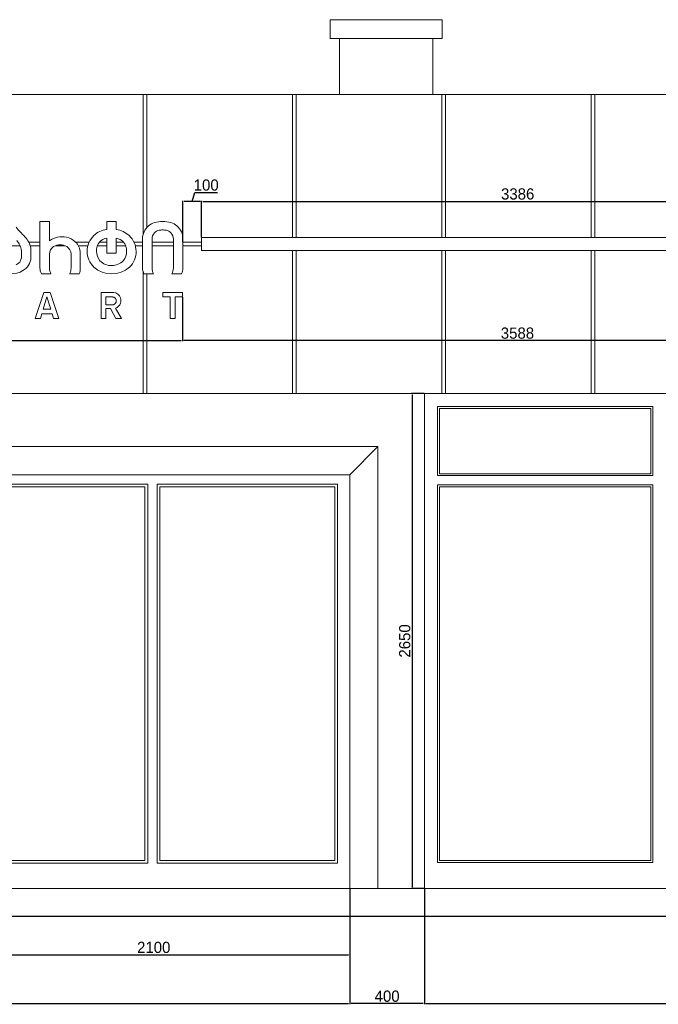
# Model space of a CAD drawing. Header units: feet. Extents: x 1858128 to 2044707, y 4638096 to 4671392.
# Tile 15 of 18: x 1967624 to 1971044, y 4666122 to 4671392. Entities that reach past the tile are written whole.
import ezdxf

# ---------------------------------------------------------------- set-up
doc = ezdxf.new("R2010")
doc.units = ezdxf.units.FT
doc.header["$MEASUREMENT"] = 0
doc.header["$PDMODE"] = 98
doc.header["$PDSIZE"] = 0.3
doc.dimstyles.new('ISO-25', dxfattribs={"dimscale": 7, "dimtxt": 20, "dimasz": 2.5, "dimexe": 1.25, "dimexo": 0.625, "dimgap": 3, "dimtad": 1, "dimdec": 0, "dimtxsty": 'Standard', "dimcen": 2.5, "dimadec": 0, "dimazin": 0, "dimtfac": 1, "dimtdec": 0, "dimtmove": 0, "dimatfit": 3, "dimfxl": 1.25, "dimarcsym": 0})

# ---------------------------------------------------------------- blocks, each defined once
blk = doc.blocks.new('A$Cdce74211')
at = {"color": 0, "linetype": 'Continuous', "lineweight": 0, "extrusion": (0, 1, 0)}
for p, q in [((-40716.6, -1865.7), (-40716.6, -1765.7)), ((-40116.6, -1765.7), (-40716.6, -1765.7)), ((-40116.6, -1865.7), (-40116.6, -1765.7)), ((-40716.6, -1865.7), (-40116.6, -1865.7)), ((-40666.6, -2165.7), (-40666.6, -1865.7)), ((-40166.6, -2165.7), (-40166.6, -1865.7)), ((-42499.1, -2165.7), (-41719.1, -2165.7)), ((-41719.1, -2165.7), (-41699.1, -2165.7)), ((-41719.1, -2917), (-41719.1, -2165.7)), ((-41699.1, -2165.7), (-40919.1, -2165.7)), ((-41699.1, -2165.7), (-41699.1, -2878.3)), ((-40919.1, -2165.7), (-40899.1, -2165.7)), ((-40919.1, -2930.7), (-40919.1, -2165.7)), ((-40899.1, -2165.7), (-40119.1, -2165.7)), ((-40899.1, -2165.7), (-40899.1, -2930.7)), ((-40119.1, -2165.7), (-40099.1, -2165.7)), ((-40119.1, -2930.7), (-40119.1, -2165.7)), ((-40099.1, -2165.7), (-39319.1, -2165.7)), ((-40099.1, -2165.7), (-40099.1, -2930.7)), ((-39319.1, -2165.7), (-39299.1, -2165.7)), ((-39319.1, -2930.7), (-39319.1, -2165.7)), ((-39299.1, -2165.7), (-38519.1, -2165.7)), ((-39299.1, -2165.7), (-39299.1, -2930.7)), ((-42220, -2845.7), (-42271.1, -2845.7)), ((-42271.1, -2845.7), (-42271.1, -3094.1)), ((-42220, -2948.9), (-42220, -2845.7)), ((-41862.5, -2845.7), (-41913.6, -2845.7)), ((-41913.6, -2845.7), (-41913.6, -2888.7)), ((-41862.5, -2888.7), (-41862.5, -2845.7)), ((-41913.6, -2934.9), (-41913.6, -3014.6)), ((-41862.5, -3014.6), (-41862.5, -2935.3)), ((-41721.8, -2940.6), (-41721.8, -3094.1)), ((-41670.7, -3095), (-41670.7, -2940.6)), ((-41556.6, -2940.6), (-41556.6, -3095)), ((-41505.5, -3094.1), (-41505.5, -2940.6)), ((-38019.3, -2930.7), (-41405.5, -2930.7)), ((-41405.5, -3000.7), (-41405.5, -2930.7)), ((-42376.9, -2975.7), (-42499.1, -2975.7)), ((-42370.2, -3001.9), (-42370.2, -3032.8)), ((-42331.6, -2955.7), (-42271.1, -2955.7)), ((-42271.1, -2975.7), (-42323.6, -2975.7)), ((-42319.4, -3039.5), (-42319.4, -2996.8)), ((-42135.5, -2975.7), (-42189.7, -2975.7)), ((-42080.1, -2955.7), (-42007, -2955.7)), ((-42014.2, -2975.7), (-42064.9, -2975.7)), ((-41913.6, -2975.7), (-41963.3, -2975.7)), ((-41950.8, -2955.7), (-41913.6, -2955.7)), ((-41862.5, -2955.7), (-41824, -2955.7)), ((-41812.4, -2975.7), (-41862.5, -2975.7)), ((-41767.7, -2955.7), (-41721.8, -2955.7)), ((-41721.8, -2975.7), (-41760.1, -2975.7)), ((-41670.7, -2955.7), (-41556.6, -2955.7)), ((-41556.6, -2975.7), (-41670.7, -2975.7)), ((-41505.5, -2955.7), (-41405.5, -2955.7)), ((-41405.5, -2975.7), (-41505.5, -2975.7)), ((-41405.5, -3000.7), (-38019.3, -3000.7)), ((-40919.1, -3765.7), (-40919.1, -3000.7)), ((-40899.1, -3000.7), (-40899.1, -3765.7)), ((-40119.1, -3765.7), (-40119.1, -3000.7)), ((-40099.1, -3000.7), (-40099.1, -3765.7)), ((-39319.1, -3765.7), (-39319.1, -3000.7)), ((-39299.1, -3000.7), (-39299.1, -3765.7)), ((-42220, -3095), (-42220, -3020.6)), ((-42104.6, -3020.6), (-42104.6, -3095)), ((-42055, -3095), (-42055, -3014.6)), ((-41913.6, -3014.6), (-41862.5, -3014.6)), ((-42263.2, -3125.7), (-42212.1, -3125.7)), ((-42111.6, -3125.7), (-42060.5, -3125.7)), ((-41719.1, -3765.7), (-41719.1, -3112.1)), ((-41713.9, -3125.7), (-41662.8, -3125.7)), ((-41699.1, -3125.7), (-41699.1, -3765.7)), ((-41564.6, -3125.7), (-41513.4, -3125.7)), ((-42249.7, -3225.7), (-42296.4, -3365.7)), ((-42253.6, -3315.8), (-42233.5, -3249.5)), ((-42217.2, -3225.7), (-42249.7, -3225.7)), ((-42233.5, -3249.5), (-42213.4, -3315.8)), ((-42170.6, -3365.7), (-42217.2, -3225.7)), ((-41877.3, -3225.7), (-41944, -3225.7)), ((-41944, -3225.7), (-41944, -3365.7)), ((-41917.8, -3249.5), (-41917.8, -3291.9)), ((-41507.7, -3225.7), (-41612.9, -3225.7)), ((-41612.9, -3225.7), (-41612.9, -3249.5)), ((-41612.9, -3249.5), (-41574, -3249.5)), ((-41574, -3249.5), (-41574, -3365.7)), ((-41546.6, -3249.5), (-41507.7, -3249.5)), ((-41546.6, -3365.7), (-41546.6, -3249.5)), ((-41507.7, -3249.5), (-41507.7, -3225.7)), ((-42213.4, -3315.8), (-42253.6, -3315.8)), ((-41917.8, -3365.7), (-41917.8, -3311.6)), ((-41917.8, -3311.6), (-41892.5, -3311.6)), ((-41892.5, -3311.6), (-41864.5, -3365.7)), ((-41834, -3365.7), (-41866.1, -3309)), ((-42296.4, -3365.7), (-42268.8, -3365.7)), ((-42268.8, -3365.7), (-42260.9, -3339.6)), ((-42260.9, -3339.6), (-42206.1, -3339.6)), ((-42206.1, -3339.6), (-42198.2, -3365.7)), ((-42198.2, -3365.7), (-42170.6, -3365.7)), ((-41944, -3365.7), (-41917.8, -3365.7)), ((-41864.5, -3365.7), (-41834, -3365.7)), ((-41574, -3365.7), (-41546.6, -3365.7)), ((-42499.1, -3765.7), (-41719.1, -3765.7)), ((-41699.1, -3765.7), (-41719.1, -3765.7)), ((-41699.1, -3765.7), (-40919.1, -3765.7)), ((-40899.1, -3765.7), (-40919.1, -3765.7)), ((-40899.1, -3765.7), (-40119.1, -3765.7)), ((-40211.6, -6415.7), (-40211.6, -3765.7)), ((-40099.1, -3765.7), (-40119.1, -3765.7)), ((-40099.1, -3765.7), (-39319.1, -3765.7)), ((-39299.1, -3765.7), (-39319.1, -3765.7)), ((-39299.1, -3765.7), (-38519.1, -3765.7)), ((-40141.6, -3835.7), (-40141.6, -4205.7)), ((-38989.1, -3835.7), (-40141.6, -3835.7)), ((-40131.6, -4195.7), (-40131.6, -3845.7)), ((-40131.6, -3845.7), (-38999.1, -3845.7)), ((-38999.1, -3845.7), (-38999.1, -4195.7)), ((-38989.1, -4205.7), (-38989.1, -3835.7)), ((-46691.6, -4050.7), (-40461.6, -4050.7)), ((-40461.6, -4050.7), (-40611.6, -4200.7)), ((-40461.6, -6415.7), (-40461.6, -4050.7)), ((-46591.6, -4200.7), (-40611.6, -4200.7)), ((-40611.6, -6415.7), (-40611.6, -4200.7)), ((-40141.6, -4205.7), (-38989.1, -4205.7)), ((-38999.1, -4195.7), (-40131.6, -4195.7)), ((-41694.1, -4250.7), (-42661.6, -4250.7)), ((-42646.6, -4265.7), (-41709.1, -4265.7)), ((-41709.1, -6265.7), (-41709.1, -4265.7)), ((-41694.1, -6280.7), (-41694.1, -4250.7)), ((-41644.1, -6280.7), (-41644.1, -4250.7)), ((-40676.6, -4250.7), (-41644.1, -4250.7)), ((-41629.1, -6265.7), (-41629.1, -4265.7)), ((-41629.1, -4265.7), (-40691.6, -4265.7)), ((-40691.6, -6265.7), (-40691.6, -4265.7)), ((-40676.6, -6280.7), (-40676.6, -4250.7)), ((-38989.1, -4255.7), (-40141.6, -4255.7)), ((-40141.6, -4255.7), (-40141.6, -6275.7)), ((-40131.6, -4265.7), (-38999.1, -4265.7)), ((-40131.6, -6265.7), (-40131.6, -4265.7)), ((-38999.1, -4265.7), (-38999.1, -6265.7)), ((-38989.1, -6275.7), (-38989.1, -4255.7)), ((-41709.1, -6265.7), (-42646.6, -6265.7)), ((-40691.6, -6265.7), (-41629.1, -6265.7)), ((-38999.1, -6265.7), (-40131.6, -6265.7)), ((-42661.6, -6280.7), (-41694.1, -6280.7)), ((-41644.1, -6280.7), (-40676.6, -6280.7)), ((-40141.6, -6275.7), (-38989.1, -6275.7)), ((-47111.6, -6415.7), (-33146.6, -6415.7))]:
    blk.add_line(p, q, dxfattribs=at)
at = {"color": 0, "linetype": 'Continuous', "lineweight": 30, "extrusion": (0, 1, 0)}
blk.add_line((-31821.8, -6565.7), (-48571.5, -6565.7), dxfattribs=at)
at = {"color": 0, "linetype": 'Continuous', "lineweight": 0, "extrusion": (0, 0, -1)}
for centre, radius, start, end in [((41251.3, -1849.5), 1540.5, 315.6071, 318.1715), ((41623.5, -2939.8), 48, 45.4377, 78.2024), ((41614.5, -2991.7), 100.7, 79.19, 90.4648), ((41612.8, -2991.7), 100.7, 89.5352, 100.81), ((41603.8, -2939.8), 48, 101.7976, 134.5623), ((42458.4, -3010.6), 88.7, 134.8879, 174.3791), ((41903.5, -2996.8), 62.7, 41.6147, 80.688), ((41879.9, -3015.1), 81.8, 102.3003, 132.5188), ((41622.1, -2939.2), 48.6, 358.3168, 43.6773), ((41605.2, -2939.2), 48.6, 136.3227, 181.6832), ((42171.9, -3020.6), 48.1, 0, 57.3692), ((42162.6, -3035.1), 65.3, 57.3692, 122.6308), ((42154, -3021.7), 49.4, 122.6308, 178.7846), ((41899.8, -3001.5), 68.6, 356.8509, 42.5086), ((41882.4, -3002.7), 75, 140.3685, 181.598), ((42422.5, -3032.8), 52.3, 180, 215.1051), ((41887.3, -3004), 81, 320.5048, 359.0943), ((41888.9, -2998.1), 83.7, 268.4838, 316.6882), ((41886.6, -2994.5), 87.3, 224.0758, 270.0795), ((41888.2, -3006.5), 80.8, 178.8225, 217.1405), ((42410, -3041.5), 37.1, 215.1051, 251.9495), ((42156.7, -3095), 63.3, 330.9965, 0.0133), ((42175.6, -3095), 71, 180, 205.6227), ((41607.4, -3095), 63.3, 330.9965, 0.0133), ((41619.9, -3095), 63.3, 179.9867, 209.0035)]:
    blk.add_arc(centre, radius, start, end, dxfattribs=at)
at = {"color": 0, "linetype": 'Continuous', "lineweight": 0}
for centre, radius, start, end in [((-41901.5, -3003.8), 115.8, 95.9983, 134.3667), ((-41879.9, -3015.1), 127.6, 47.4812, 82.1579), ((-41628.2, -2939.4), 93.6, 131.4001, 180.7368), ((-41631.1, -2938), 90.7, 106.5035, 130.5704), ((-41614, -3018), 172.3, 89.8815, 104.4166), ((-41613.3, -3018), 172.3, 75.5834, 90.1185), ((-41596.2, -2938), 90.7, 49.4296, 73.4965), ((-41599.1, -2939.4), 93.6, 359.2632, 48.5999), ((-42435.5, -3008.8), 116.7, 39.442, 44.3929), ((-42435.5, -3008.8), 116.7, 5.9324, 39.442), ((-42152.6, -3045.8), 118, 78.4462, 124.8217), ((-42149.1, -3028.3), 100.2, 48.0032, 78.4462), ((-41899.8, -3005.6), 118.2, 134.3667, 225.6333), ((-41872.3, -3006.8), 116.4, 314.3667, 47.4812), ((-42136.7, -3014.6), 81.7, 0, 48.0032), ((-42402.8, -3035.7), 83.5, 299.1945, 357.403), ((-42427.8, -2991), 134.7, 240.8055, 299.1945), ((-42204.3, -3094.1), 66.9, 180, 208.1954), ((-42135.5, -3096.4), 80.5, 338.6909, 1.0192), ((-41886.7, -2979.1), 146.6, 229.2132, 310.7868), ((-41646.4, -3091.9), 75.4, 181.6323, 206.5631), ((-41580.9, -3091.9), 75.4, 333.4369, 358.3677), ((-41877.3, -3264.2), 38.5, 14.3807, 90), ((-41895, -3268.7), 56.8, 345.6193, 14.3807), ((-41875.2, -3273.8), 36.3, 284.3807, 345.6193)]:
    blk.add_arc(centre, radius, start, end, dxfattribs=at)
blk.add_rational_spline([(-41917.8, -3291.9), (-41900.7, -3291.9), (-41883.7, -3291.9), (-41862.5, -3291.9), (-41862.5, -3270.7), (-41862.5, -3249.5), (-41883.7, -3249.5), (-41900.7, -3249.5), (-41917.8, -3249.5)], [1, 1, 1, 0.707106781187, 1, 0.707106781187, 1, 1, 1], degree=2, knots=[-5.141593, -5.141593, -5.141593, -4.141593, -4.141593, -2.570796, -2.570796, -1, -1, 0, 0, 0], dxfattribs=at)
blk = doc.blocks.new('*D5630')
at = {"color": 0, "lineweight": -2, "transparency": 16777216}
for p, q in [((1963791.9, 4666739.7), (1963791.9, 4666121.8)), ((1969391.9, 4666739.7), (1969391.9, 4666121.8)), ((1963799.4, 4666125.6), (1969384.4, 4666125.6))]:
    blk.add_line(p, q, dxfattribs=at)
at = {"color": 0, "lineweight": 0, "transparency": 16777216}
for points in [[(1963799.4, 4666126.8), (1963799.4, 4666124.3), (1963791.9, 4666125.6)], [(1969384.4, 4666126.8), (1969384.4, 4666124.3), (1969391.9, 4666125.6)]]:
    blk.add_solid(points, dxfattribs=at)
at = {"layer": 'Defpoints', "color": 0, "lineweight": 0, "transparency": 16777216}
for p in [(1963791.9, 4666741.6), (1969391.9, 4666741.6), (1969391.9, 4666125.6)]:
    blk.add_point(p, dxfattribs=at)
at = {"color": 0, "lineweight": 5, "transparency": 16777216, "insert": (1966591.9, 4666165), "char_height": 60, "attachment_point": 5}
blk.add_mtext('5600', dxfattribs=at)
blk = doc.blocks.new('*D5631')
at = {"color": 0, "lineweight": -2, "transparency": 16777216}
for p, q in [((1969791.9, 4666739.7), (1969791.9, 4666121.8)), ((1973341.9, 4666739.7), (1973341.9, 4666121.8)), ((1969799.4, 4666125.6), (1973334.4, 4666125.6))]:
    blk.add_line(p, q, dxfattribs=at)
at = {"color": 0, "lineweight": 0, "transparency": 16777216}
for points in [[(1969799.4, 4666126.8), (1969799.4, 4666124.3), (1969791.9, 4666125.6)], [(1973334.4, 4666126.8), (1973334.4, 4666124.3), (1973341.9, 4666125.6)]]:
    blk.add_solid(points, dxfattribs=at)
at = {"layer": 'Defpoints', "color": 0, "lineweight": 0, "transparency": 16777216}
for p in [(1969791.9, 4666741.6), (1973341.9, 4666741.6), (1973341.9, 4666125.6)]:
    blk.add_point(p, dxfattribs=at)
at = {"color": 0, "lineweight": 5, "transparency": 16777216, "insert": (1971566.9, 4666165), "char_height": 60, "attachment_point": 5}
blk.add_mtext('3550', dxfattribs=at)
blk = doc.blocks.new('*D5632')
at = {"color": 0, "lineweight": -2, "transparency": 16777216}
for p, q in [((1969391.9, 4666739.7), (1969391.9, 4666121.8)), ((1969791.9, 4666739.7), (1969791.9, 4666121.8)), ((1969784.4, 4666125.6), (1969399.4, 4666125.6))]:
    blk.add_line(p, q, dxfattribs=at)
at = {"color": 0, "lineweight": 0, "transparency": 16777216}
for points in [[(1969399.4, 4666126.8), (1969399.4, 4666124.3), (1969391.9, 4666125.6)], [(1969784.4, 4666126.8), (1969784.4, 4666124.3), (1969791.9, 4666125.6)]]:
    blk.add_solid(points, dxfattribs=at)
at = {"layer": 'Defpoints', "color": 0, "lineweight": 0, "transparency": 16777216}
for p in [(1969391.9, 4666741.6), (1969791.9, 4666741.6), (1969391.9, 4666125.6)]:
    blk.add_point(p, dxfattribs=at)
at = {"color": 0, "lineweight": 5, "transparency": 16777216, "insert": (1969591.9, 4666165), "char_height": 60, "attachment_point": 5}
blk.add_mtext('400', dxfattribs=at)
blk = doc.blocks.new('*D5639')
at = {"color": 0, "lineweight": -2, "transparency": 16777216}
for p, q in [((1966245.8, 4669929.7), (1966245.8, 4669670.5)), ((1968495.8, 4669905.8), (1968495.8, 4669670.5)), ((1966253.3, 4669674.2), (1968488.3, 4669674.2))]:
    blk.add_line(p, q, dxfattribs=at)
at = {"color": 0, "lineweight": 0, "transparency": 16777216}
for points in [[(1966253.3, 4669675.5), (1966253.3, 4669673), (1966245.8, 4669674.2)], [(1968488.3, 4669675.5), (1968488.3, 4669673), (1968495.8, 4669674.2)]]:
    blk.add_solid(points, dxfattribs=at)
at = {"layer": 'Defpoints', "color": 0, "lineweight": 0, "transparency": 16777216}
for p in [(1966245.8, 4669931.6), (1968495.8, 4669907.7), (1968495.8, 4669674.2)]:
    blk.add_point(p, dxfattribs=at)
at = {"color": 0, "lineweight": 5, "transparency": 16777216, "insert": (1967370.8, 4669713.7), "char_height": 60, "attachment_point": 5}
blk.add_mtext('2250', dxfattribs=at)
blk = doc.blocks.new('*D5645')
at = {"color": 0, "lineweight": -2, "transparency": 16777216}
for p, q in [((1972084.2, 4670082), (1972084.2, 4669670.5)), ((1968495.8, 4669905.8), (1968495.8, 4669670.5)), ((1972076.7, 4669674.2), (1968503.3, 4669674.2))]:
    blk.add_line(p, q, dxfattribs=at)
at = {"color": 0, "lineweight": 0, "transparency": 16777216}
for points in [[(1968503.3, 4669675.5), (1968503.3, 4669673), (1968495.8, 4669674.2)], [(1972076.7, 4669675.5), (1972076.7, 4669673), (1972084.2, 4669674.2)]]:
    blk.add_solid(points, dxfattribs=at)
at = {"layer": 'Defpoints', "color": 0, "lineweight": 0, "transparency": 16777216}
for p in [(1972084.2, 4670083.9), (1968495.8, 4669907.7), (1968495.8, 4669674.2)]:
    blk.add_point(p, dxfattribs=at)
at = {"color": 0, "lineweight": 5, "transparency": 16777216, "insert": (1970290, 4669713.7), "char_height": 60, "attachment_point": 5}
blk.add_mtext('3588', dxfattribs=at)
blk = doc.blocks.new('*D5596')
at = {"color": 0, "lineweight": -2, "transparency": 16777216}
for p, q in [((1968598, 4670228.4), (1968598, 4670422.9)), ((1968605.5, 4670419.1), (1971976.7, 4670419.1)), ((1971984.2, 4670228.4), (1971984.2, 4670422.9))]:
    blk.add_line(p, q, dxfattribs=at)
at = {"color": 0, "lineweight": 0, "transparency": 16777216}
for points in [[(1968605.5, 4670420.4), (1968605.5, 4670417.9), (1968598, 4670419.1)], [(1971976.7, 4670420.4), (1971976.7, 4670417.9), (1971984.2, 4670419.1)]]:
    blk.add_solid(points, dxfattribs=at)
at = {"layer": 'Defpoints', "color": 0, "lineweight": 0, "transparency": 16777216}
for p in [(1971984.2, 4670419.1), (1968598, 4670226.6), (1971984.2, 4670226.6)]:
    blk.add_point(p, dxfattribs=at)
at = {"color": 0, "lineweight": 5, "transparency": 16777216, "insert": (1970291.1, 4670458.6), "char_height": 60, "attachment_point": 5}
blk.add_mtext('3386', dxfattribs=at)
blk = doc.blocks.new('*D5597')
at = {"color": 0, "lineweight": -2, "transparency": 16777216}
for p, q in [((1968548, 4670419.1), (1968562.3, 4670466.8)), ((1968562.3, 4670466.8), (1968683.4, 4670466.8)), ((1968498, 4670203.4), (1968498, 4670422.9)), ((1968590.5, 4670419.1), (1968505.5, 4670419.1)), ((1968598, 4670228.4), (1968598, 4670422.9))]:
    blk.add_line(p, q, dxfattribs=at)
at = {"color": 0, "lineweight": 0, "transparency": 16777216}
for points in [[(1968505.5, 4670420.4), (1968505.5, 4670417.9), (1968498, 4670419.1)], [(1968590.5, 4670420.4), (1968590.5, 4670417.9), (1968598, 4670419.1)]]:
    blk.add_solid(points, dxfattribs=at)
at = {"layer": 'Defpoints', "color": 0, "lineweight": 0, "transparency": 16777216}
for p in [(1968498, 4670419.1), (1968498, 4670201.6), (1968598, 4670226.6)]:
    blk.add_point(p, dxfattribs=at)
at = {"color": 0, "lineweight": 5, "transparency": 16777216, "insert": (1968622.9, 4670506.2), "char_height": 60, "attachment_point": 5}
blk.add_mtext('100', dxfattribs=at)
blk = doc.blocks.new('*D5604')
at = {"color": 0, "lineweight": -2, "transparency": 16777216}
for p, q in [((1967291.9, 4666739.7), (1967291.9, 4666382.9)), ((1969391.9, 4666739.7), (1969391.9, 4666382.9)), ((1967299.4, 4666386.7), (1969384.4, 4666386.7))]:
    blk.add_line(p, q, dxfattribs=at)
at = {"color": 0, "lineweight": 0, "transparency": 16777216}
for points in [[(1967299.4, 4666387.9), (1967299.4, 4666385.4), (1967291.9, 4666386.7)], [(1969384.4, 4666387.9), (1969384.4, 4666385.4), (1969391.9, 4666386.7)]]:
    blk.add_solid(points, dxfattribs=at)
at = {"layer": 'Defpoints', "color": 0, "lineweight": 0, "transparency": 16777216}
for p in [(1967291.9, 4666741.6), (1969391.9, 4666741.6), (1969391.9, 4666386.7)]:
    blk.add_point(p, dxfattribs=at)
at = {"color": 0, "lineweight": 5, "transparency": 16777216, "insert": (1968341.9, 4666426.1), "char_height": 60, "attachment_point": 5}
blk.add_mtext('2100', dxfattribs=at)
blk = doc.blocks.new('*D5650')
at = {"color": 0, "lineweight": -2, "transparency": 16777216}
for p, q in [((1969790.1, 4669391.6), (1969721.6, 4669391.6)), ((1969725.3, 4669384.1), (1969725.3, 4666749.1)), ((1969790.1, 4666741.6), (1969721.6, 4666741.6))]:
    blk.add_line(p, q, dxfattribs=at)
at = {"color": 0, "lineweight": 0, "transparency": 16777216}
for points in [[(1969724.1, 4669384.1), (1969726.6, 4669384.1), (1969725.3, 4669391.6)], [(1969724.1, 4666749.1), (1969726.6, 4666749.1), (1969725.3, 4666741.6)]]:
    blk.add_solid(points, dxfattribs=at)
at = {"layer": 'Defpoints', "color": 0, "lineweight": 0, "transparency": 16777216}
for p in [(1969791.9, 4669391.6), (1969725.3, 4666741.6), (1969791.9, 4666741.6)]:
    blk.add_point(p, dxfattribs=at)
at = {"color": 0, "lineweight": 5, "transparency": 16777216, "insert": (1969686.3, 4668066.6), "char_height": 60, "attachment_point": 5, "rotation": 90}
blk.add_mtext('2650', dxfattribs=at)

msp = doc.modelspace()

# ---------------------------------------------------------------- block references
at = {"lineweight": 5}
msp.add_blockref('A$Cdce74211', (2010003.5, 4673157.2, -2612.8), dxfattribs=at)

# ---------------------------------------------------------------- dimensions: what is measured, and where the dimension line sits
at = {"color": 1, "lineweight": 5}
for base, p1, p2, picture, middle in [((1968498, 4670419.1, -2612.8), (1968598, 4670226.6, -2612.8), (1968498, 4670201.6, -2612.8), '*D5597', (1968571.3, 4670506.2, -2612.8)), ((1971984.2, 4670419.1, -2612.8), (1968598, 4670226.6, -2612.8), (1971984.2, 4670226.6, -2612.8), '*D5596', (1970291.1, 4670458.6, -2612.8)), ((1968495.8, 4669674.2, -2612.8), (1972084.2, 4670083.9, -2612.8), (1968495.8, 4669907.7, -2612.8), '*D5645', (1970290, 4669713.7, -2612.8)), ((1968495.8, 4669674.2, -2612.8), (1966245.8, 4669931.6, -2612.8), (1968495.8, 4669907.7, -2612.8), '*D5639', (1967370.8, 4669713.7, -2612.8)), ((1969391.9, 4666125.6, -2612.8), (1963791.9, 4666741.6, -2612.8), (1969391.9, 4666741.6, -2612.8), '*D5630', (1966591.9, 4666165, -2612.8)), ((1969391.9, 4666386.7, -2612.8), (1967291.9, 4666741.6, -2612.8), (1969391.9, 4666741.6, -2612.8), '*D5604', (1968341.9, 4666426.1, -2612.8)), ((1969391.9, 4666125.6, -2612.8), (1969791.9, 4666741.6, -2612.8), (1969391.9, 4666741.6, -2612.8), '*D5632', (1969591.9, 4666165, -2612.8)), ((1973341.9, 4666125.6, -2612.8), (1969791.9, 4666741.6, -2612.8), (1973341.9, 4666741.6, -2612.8), '*D5631', (1971566.9, 4666165, -2612.8))]:
    dim = msp.add_linear_dim(base=base, p1=p1, p2=p2, dimstyle='ISO-25', override={"dimscale": 3, "dimtmove": 1}, dxfattribs=at)
    dim.commit()
    dim.dimension.update_dxf_attribs({"geometry": picture, "text_midpoint": middle})
dim = msp.add_linear_dim(base=(1969725.3, 4666741.6, -2612.8), p1=(1969791.9, 4669391.6, -2612.8), p2=(1969791.9, 4666741.6, -2612.8), angle=90, dimstyle='ISO-25', override={"dimscale": 3, "dimtmove": 1}, dxfattribs=at)
dim.commit()
dim.dimension.update_dxf_attribs({"geometry": '*D5650', "text_midpoint": (1969686.3, 4668066.6, -2612.8)})

doc.saveas('drawing.dxf')
